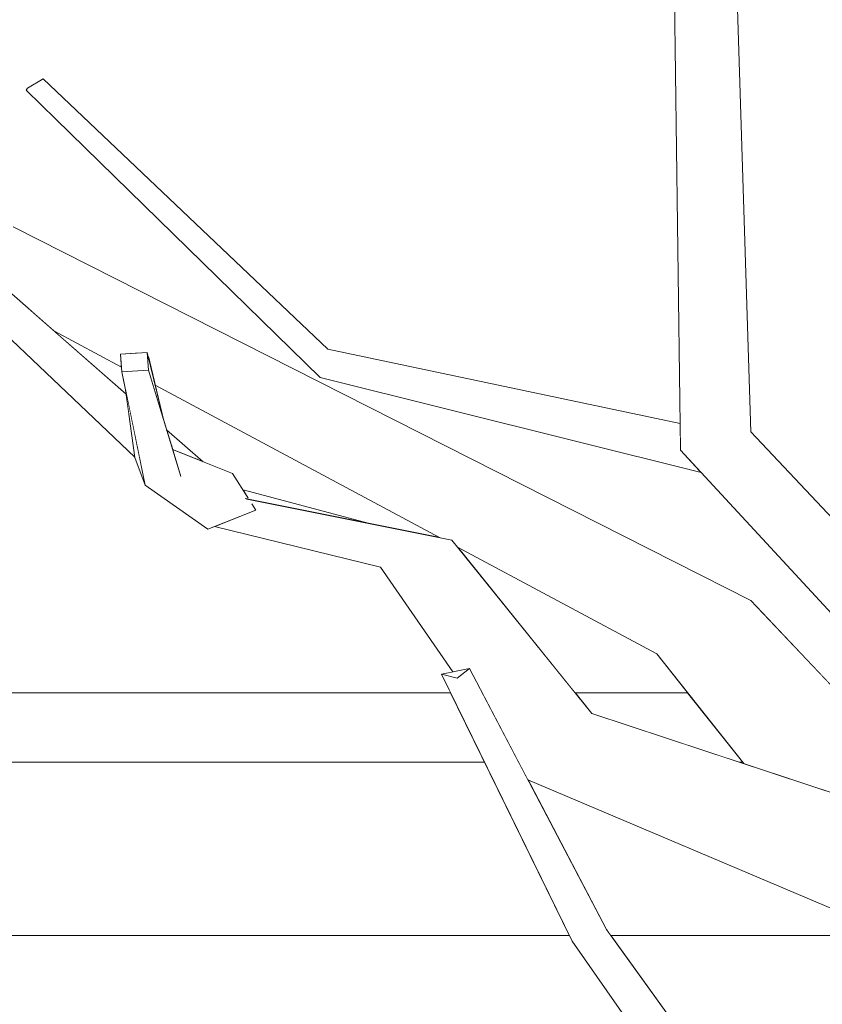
# Model space of a CAD drawing. Extents: x -289599 to -184549, y 66678 to 295474.
# Tile 108 of 256: x -267345 to -267230, y 71574 to 71715. Entities that reach past the tile are written whole.
import ezdxf

# ---------------------------------------------------------------- set-up
doc = ezdxf.new("R2010")
doc.units = 0
doc.header["$MEASUREMENT"] = 0
doc.linetypes.add('Wipeout_Contour', pattern=[1000, 0, -1000])
doc.layers.add('arch drzewa', color=8, linetype='Continuous')
doc.layers.add('Model Ściany', color=8, linetype='Continuous')
doc.layers.add('arch drzewa_Nr_Pióra__4', color=8, linetype='Continuous', lineweight=9)
doc.layers.add('Model Ściany_Nr_Pióra__7', color=8, linetype='Continuous', lineweight=13)

msp = doc.modelspace()

# ---------------------------------------------------------------- wipeouts: each hides what was drawn before it
at = {"color": 254, "linetype": 'Wipeout_Contour', "lineweight": 0, "ltscale": 155815580.5429485}
msp.add_wipeout([(-266554.89, 73918.5), (-267404.89, 73918.5), (-267404.89, 71750.74), (-267394.05, 71748.38), (-267372.77, 71719.53), (-267373.64, 71718.42), (-267361.77, 71703.3), (-267362.86, 71707.49), (-267359.04, 71708.25), (-267358.29, 71705.38), (-267355.17, 71695.54), (-267346.43, 71685.62), (-267240.2, 71631.77), (-267227.65, 71618.5), (-267218.17, 71618.5), (-267220.21, 71620.82), (-267247.35, 71650.22), (-267302.21, 71663.9), (-267344.56, 71705.32), (-267344.38, 71705.62), (-267342.13, 71706.97), (-267301.15, 71667.98), (-267250.39, 71657.3), (-267251.23, 71718.8), (-267273.59, 71740.57), (-267303.22, 71763.94), (-267315.77, 71793.44), (-267312.12, 71795.22), (-267299.06, 71767.03), (-267278.28, 71751.59), (-267300.51, 71793.47), (-267299.07, 71794.08), (-267295.74, 71795.05), (-267269.02, 71744.71), (-267267.61, 71743.65), (-267242.21, 71719.01), (-267240.22, 71656.11), (-267209.85, 71623.74), (-267192.15, 71653.85), (-267191.46, 71694.71), (-267193.92, 71714.07), (-267240.91, 71785.35), (-267259.73, 71812.62), (-267259.88, 71812.93), (-267260.8, 71812.82), (-267270.86, 71824.37), (-267270.54, 71828.28), (-267284.76, 71838.86), (-267339.96, 71858.73), (-267360.22, 71897.52), (-267358.39, 71899.45), (-267355.97, 71898.67), (-267336.95, 71862.09), (-267284.5, 71844.32), (-267289.83, 71884.07), (-267289.74, 71884.6), (-267318.21, 71914.64), (-267315.25, 71916.35), (-267314.75, 71916.33), (-267285.4, 71886.11), (-267266.24, 71880.37), (-267263.37, 71892.41), (-267272.23, 71900.47), (-267271.16, 71917.53), (-267290.97, 71936.41), (-267293.6, 71962.94), (-267291, 71964.16), (-267288.75, 71963.13), (-267285.82, 71939.03), (-267270.75, 71924.2), (-267270.15, 71933.8), (-267268.22, 71934.27), (-267266.08, 71933.72), (-267266.79, 71920.31), (-267258.08, 71911.73), (-267250.14, 71948.8), (-267246.25, 71948.52), (-267246.21, 71946.67), (-267254.45, 71908.17), (-267252.47, 71906.21), (-267255.44, 71892.9), (-267227.55, 71869.33), (-267227.88, 71868.89), (-267227.73, 71868.84), (-267199.86, 71820.83), (-267198.77, 71802.23), (-267191.78, 71821.78), (-267221.92, 71864.2), (-267221.25, 71864.62), (-267218.99, 71865.53), (-267189.25, 71824.28), (-267188.66, 71858.3), (-267186.39, 71900.82), (-267222.82, 71986.56), (-267226.45, 71988.74), (-267224.64, 71990.83), (-267225.42, 71992.67), (-267229.06, 71999.34), (-267272.8, 72049.63), (-267294.95, 72051.63), (-267299.19, 72053.27), (-267330.73, 72076.07), (-267343.97, 72085.11), (-267390.39, 72099.59), (-267391.71, 72101.29), (-267389.57, 72103.42), (-267341.07, 72088.55), (-267328.2, 72079.46), (-267355.07, 72117.93), (-267355.02, 72119.18), (-267352.4, 72119.92), (-267325.31, 72083.33), (-267285.03, 72065.32), (-267313.51, 72104.32), (-267306.83, 72136.48), (-267310, 72141.1), (-267327.38, 72176.11), (-267325.58, 72177.05), (-267323.15, 72177.38), (-267308.13, 72149.23), (-267310.21, 72162.07), (-267306.83, 72162.95), (-267306.13, 72162.19), (-267303.17, 72145.56), (-267301.81, 72139.09), (-267289.28, 72122.03), (-267288.79, 72176.46), (-267286.85, 72176.89), (-267283.45, 72176.62), (-267284, 72114.84), (-267282.59, 72112.92), (-267248.87, 72053.1), (-267227.3, 72017.9), (-267229.32, 72048.9), (-267234.21, 72057.74), (-267236.98, 72061.01), (-267236.23, 72061.39), (-267250.28, 72086.77), (-267235.32, 72122.05), (-267228.73, 72157.87), (-267226.96, 72157.71), (-267226.37, 72157.6), (-267231.84, 72121.2), (-267245.33, 72088.35), (-267221.6, 72049.35), (-267221.55, 72048.99), (-267211.02, 72036.52), (-267224.99, 72066.7), (-267224.1, 72068.76), (-267220.34, 72068.94), (-267201.46, 72030.94), (-267205.13, 72046.01), (-267195.1, 72076.44), (-267196.57, 72076.37), (-267206.31, 72140.08), (-267220.79, 72182.17), (-267261.46, 72212.28), (-267294.12, 72221.23), (-267319.97, 72232.76), (-267344.72, 72248.99), (-267344.79, 72250.7), (-267342.36, 72251.89), (-267333.53, 72246.52), (-267331.86, 72248.22), (-267298.25, 72228.87), (-267290.01, 72225.52), (-267254.88, 72216.58), (-267222.76, 72193.85), (-267222.2, 72195.52), (-267234.49, 72228.61), (-267245.6, 72271.62), (-267248.78, 72301.27), (-267253.4, 72320.74), (-267256.92, 72334.03), (-267253.03, 72334.74), (-267252.42, 72333.68), (-267249.6, 72323.21), (-267243.96, 72304.25), (-267241.52, 72291.07), (-267237.66, 72316.17), (-267238.19, 72317.91), (-267243.11, 72323.08), (-267243.33, 72324.09), (-267240.09, 72325.73), (-267238.94, 72324.52), (-267238.64, 72324.84), (-267235.21, 72324.9), (-267233.47, 72318.76), (-267214.98, 72299.28), (-267212.2, 72333.19), (-267228.57, 72363.86), (-267226.03, 72365.13), (-267223.67, 72365.28), (-267206.11, 72332.9), (-267209.66, 72295.36), (-267181.01, 72258.39), (-267178.26, 72278.79), (-267178.28, 72280.56), (-267178.35, 72284.63), (-267179.79, 72286.84), (-267179.94, 72286.81), (-267180.16, 72287.39), (-267183.64, 72292.7), (-267184.72, 72299.54), (-267191.01, 72316.29), (-267194.12, 72352.21), (-267184.49, 72379.66), (-267181.78, 72379.12), (-267181.77, 72378.98), (-267190.2, 72352.49), (-267187.39, 72328.96), (-267186.13, 72329.22), (-267184.86, 72328.42), (-267179.85, 72303.15), (-267178.59, 72300.2), (-267179.23, 72341.99), (-267177.86, 72342.19), (-267175.84, 72342.16), (-267175.19, 72341.94), (-267175, 72335.45), (-267173.66, 72368.41), (-267171.45, 72368.51), (-267169.93, 72368.3), (-267170.4, 72322.65), (-267172.58, 72296.58), (-267157.45, 72312.87), (-267146.23, 72345.54), (-267142.87, 72345.09), (-267142.7, 72343.88), (-267152.89, 72309.78), (-267168.83, 72291.03), (-267169.46, 72282.3), (-267162.43, 72272.66), (-267162.33, 72257.61), (-267158.59, 72264.2), (-267152.34, 72309.05), (-267150.13, 72308.95), (-267148.64, 72308.74), (-267154.24, 72262.49), (-267162.27, 72247.35), (-267162.2, 72236.68), (-267135.6, 72265.25), (-267135.28, 72293), (-267131.42, 72293.3), (-267130.76, 72291.44), (-267131, 72270.18), (-267128.51, 72272.86), (-267122.12, 72299.75), (-267099.47, 72329.42), (-267097.98, 72329.77), (-267095.06, 72328.15), (-267116.44, 72300.44), (-267122.1, 72279.04), (-267096.71, 72303.64), (-267093.97, 72302.24), (-267092.55, 72300.96), (-267124.41, 72270.08), (-267124.47, 72270.11), (-267124.52, 72269.93), (-267131.09, 72262.5), (-267131.28, 72246.32), (-267091.76, 72275.06), (-267087.49, 72308.02), (-267082.99, 72307.8), (-267087.45, 72272.08), (-267129.48, 72240.53), (-267142.14, 72203.78), (-267139.97, 72201.92), (-267147.29, 72188.82), (-267148.25, 72186.05), (-267098.87, 72200.54), (-267078.78, 72244.31), (-267027.3, 72275.39), (-267024.95, 72273.24), (-267024.95, 72272.56), (-267073.28, 72242.57), (-267095.96, 72194.42), (-267152.29, 72175.83), (-267164.36, 72157.23), (-267164.31, 72155.32), (-267165.61, 72155.31), (-267166.47, 72153.98), (-267171.79, 72130.46), (-267171.79, 72129.72), (-267171.62, 72125.13), (-267168.64, 72128.16), (-267165.27, 72149.83), (-267163.68, 72151.86), (-267160.07, 72150.82), (-267162.38, 72127.73), (-267163.89, 72124.2), (-267171.23, 72114.39), (-267170.51, 72094.67), (-267170.45, 72094.54), (-267170.5, 72094.53), (-267169.08, 72055.64), (-267168.01, 72028.93), (-267166.71, 72022.75), (-267167.75, 72022.59), (-267166.11, 71981.58), (-267165.41, 71946.78), (-267160.96, 71940.17), (-267154.78, 71925.2), (-267157.32, 71971.72), (-267159.94, 72001.28), (-267163.82, 72055.82), (-267163.84, 72063.1), (-267164.32, 72077.48), (-267161.37, 72077.66), (-267160.94, 72076.85), (-267160.23, 72062.48), (-267159.66, 72054.84), (-267155.89, 72020.36), (-267152.04, 72041.87), (-267148.7, 72041.69), (-267146.72, 72041.2), (-267153.84, 72001.51), (-267153.6, 71999.34), (-267148.41, 71971.27), (-267141.73, 71910.81), (-267130.2, 71936.36), (-267124.65, 71946.44), (-267123.81, 71972.6), (-267099.22, 72018.98), (-267098.65, 72019.15), (-267098.69, 72019.63), (-267084.29, 72036.06), (-267073.32, 72053.32), (-267078.55, 72078.81), (-267075.93, 72079.42), (-267074.82, 72078.73), (-267070.47, 72057.8), (-267070.42, 72057.89), (-267056.61, 72091.8), (-267054.99, 72091.74), (-267051.8, 72090.79), (-267064.65, 72056.13), (-267068.73, 72049.4), (-267068.15, 72046.6), (-267077.33, 72035.21), (-267084.67, 72023.1), (-267062.19, 72029.47), (-267052.81, 72062.94), (-267048.42, 72062.22), (-267056.35, 72031.13), (-267054.58, 72031.63), (-267045.99, 72038.91), (-267032.16, 72051.01), (-267031.42, 72050.54), (-267020.35, 72062.61), (-267018.61, 72062.89), (-267015.99, 72061.06), (-267043.56, 72030.26), (-267052.71, 72027.73), (-267061.55, 72019.78), (-267080, 71992.99), (-267093.88, 71952.99), (-267084.28, 71961.07), (-267024.01, 71996.91), (-266998.65, 72044.15), (-266995.15, 72044.03), (-266993.91, 72042.09), (-267016.92, 71999.22), (-266957.08, 72017.32), (-266950.39, 72026.42), (-266930.3, 72054.71), (-266929.29, 72055.13), (-266926.46, 72053.39), (-266955.35, 72013.46), (-267019.39, 71992.96), (-267077.74, 71956.54), (-267099.7, 71936.7), (-267122.83, 71887.39), (-267126.74, 71865.63), (-267122.46, 71858.86), (-267124.14, 71868.46), (-267123.09, 71869.81), (-267120.43, 71869.49), (-267116.24, 71849), (-267114.26, 71845.88), (-267113.12, 71833.76), (-267112.64, 71831.42), (-267110.74, 71828.86), (-267105.17, 71849.14), (-267096.58, 71873.38), (-267095.7, 71875.13), (-267103.9, 71925.7), (-267100.53, 71926.23), (-267098.59, 71926.05), (-267091.65, 71883.21), (-267088.61, 71889.26), (-267081.24, 71913.31), (-267079.73, 71914.34), (-267076.87, 71912.94), (-267083.05, 71888.5), (-267089.79, 71871.89), (-267096.95, 71847.35), (-267104.1, 71819.91), (-267089.95, 71800.84), (-267077.85, 71836.95), (-267075.72, 71865.5), (-267049.63, 71904.05), (-267046.66, 71904.73), (-267045.7, 71902.48), (-267069.99, 71865.23), (-267070.6, 71836.16), (-267084.05, 71795.41), (-267080.14, 71787.89), (-267071.36, 71794.68), (-267054.59, 71808.43), (-267020.67, 71856.61), (-266986.06, 71878.82), (-266961.97, 71898.35), (-266959.13, 71896.29), (-266959.16, 71896.03), (-266960.68, 71894.8), (-266957.88, 71893.41), (-266958.11, 71891.29), (-267015.33, 71854.49), (-267048.81, 71806.87), (-267049.88, 71805.29), (-267051.19, 71803.49), (-267065.12, 71792.28), (-267077.11, 71782.06), (-267065.43, 71759.6), (-267041.15, 71802.36), (-267006.62, 71809.79), (-266983.4, 71843.27), (-266981.1, 71846.61), (-266980.61, 71847.28), (-266977.96, 71846.19), (-266980.37, 71842.76), (-267005.92, 71805.89), (-267036.06, 71799.94), (-267061.32, 71751.7), (-267059.69, 71748.58), (-267084.57, 71725.32), (-267053.86, 71730.73), (-267053.04, 71734.58), (-267021.97, 71756.89), (-267022.42, 71761.76), (-267023.39, 71770.12), (-267018.27, 71780.21), (-267014.6, 71780.62), (-267013.67, 71778.06), (-267017.46, 71767.62), (-267017.43, 71767.43), (-267016.39, 71760.9), (-267013.83, 71762.74), (-267011.35, 71761.13), (-267003.93, 71766.63), (-266968.16, 71773.45), (-266967.24, 71771.32), (-266967.8, 71770.63), (-267001.07, 71763.75), (-267015.13, 71753.08), (-267010.16, 71722.03), (-266957.77, 71737.3), (-266948.96, 71765.07), (-266943.45, 71764.4), (-266953.72, 71733.42), (-266957.11, 71732.26), (-266960.48, 71731.26), (-267010.07, 71715.44), (-267010.24, 71715.32), (-267010.34, 71714.69), (-267011.17, 71714.7), (-267050.84, 71688.31), (-267064.82, 71648.11), (-267103.31, 71618.5), (-266554.89, 71618.5), (-266554.89, 71746.14), (-266591.22, 71757.06), (-266615, 71786), (-266612.08, 71787.59), (-266610.19, 71788.38), (-266589.22, 71762.37), (-266564.6, 71755.4), (-266564.32, 71757.04), (-266563.13, 71758.14), (-266554.89, 71756.58)], dxfattribs=at).dxf.layer = 'Model Ściany'
at = {"color": 254, "linetype": 'Wipeout_Contour', "lineweight": 0, "ltscale": 4211957.383800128}
msp.add_wipeout([(-267479.89, 71583.5), (-267479.89, 71533.5), (-267231.7, 71533.5), (-267250.61, 71560.69), (-267290.34, 71561.27), (-267325.82, 71570.53), (-267326.81, 71571.42), (-267325.54, 71573.07), (-267292.2, 71564.88), (-267253.81, 71565.27), (-267265.94, 71582.72), (-267266.33, 71583.5), (-267429.89, 71583.5)], dxfattribs=at).dxf.layer = 'Model Ściany'

# ---------------------------------------------------------------- next in the draw order: wipeouts: each hides what was drawn before it
at = {"color": 254, "linetype": 'Wipeout_Contour', "lineweight": 0, "ltscale": 4536372.0798842}
msp.add_wipeout([(-267383.19, 71715), (-267404.89, 71725.43), (-267404.89, 71618.5), (-267283.45, 71618.5), (-267284.76, 71621.19), (-267283.12, 71621.51), (-267293.55, 71636.6), (-267317.44, 71642.43), (-267318.39, 71642.04), (-267327.45, 71648.4), (-267328.9, 71652.37), (-267328.91, 71652.46), (-267354.94, 71677.15), (-267355.68, 71679.99)], dxfattribs=at).dxf.layer = 'Model Ściany'
at = {"color": 254, "linetype": 'Wipeout_Contour', "lineweight": 0, "ltscale": 2267360.694487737}
msp.add_wipeout([(-267223.28, 71583.5), (-267260.38, 71583.5), (-267246.77, 71564.64), (-267246.44, 71564.58), (-267246.48, 71564.24), (-267224.29, 71533.5), (-267200.06, 71533.5)], dxfattribs=at).dxf.layer = 'Model Ściany'

# ---------------------------------------------------------------- next in the draw order: wipeouts: each hides what was drawn before it
at = {"color": 254, "linetype": 'Wipeout_Contour', "lineweight": 0, "ltscale": 1620142.499669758}
msp.add_wipeout([(-267340.49, 71670.58), (-267330.17, 71661.51), (-267330.25, 71662.11), (-267330.79, 71664.74), (-267330.84, 71665.4)], dxfattribs=at).dxf.layer = 'Model Ściany'
at = {"color": 254, "linetype": 'Wipeout_Contour', "lineweight": 0, "ltscale": 2592045.328916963}
msp.add_wipeout([(-267325.99, 71662.81), (-267324.74, 71657.66), (-267324.35, 71656.4), (-267319.08, 71651.78), (-267314.83, 71650.08), (-267313.34, 71647.73), (-267295.12, 71642.87), (-267285.03, 71640.85)], dxfattribs=at).dxf.layer = 'Model Ściany'
at = {"color": 254, "linetype": 'Wipeout_Contour', "lineweight": 0, "ltscale": 1295803.934178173}
msp.add_wipeout([(-267282.44, 71639.46), (-267265.53, 71618.5), (-267249.34, 71618.5), (-267253.77, 71624.1)], dxfattribs=at).dxf.layer = 'Model Ściany'

# ---------------------------------------------------------------- next in the draw order: wipeouts: each hides what was drawn before it
at = {"color": 254, "linetype": 'Wipeout_Contour', "lineweight": 0, "ltscale": 1295681.758940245}
msp.add_wipeout([(-267250.34, 71653.46), (-267210.85, 71622.04), (-267209.85, 71623.74), (-267240.22, 71656.11)], dxfattribs=at).dxf.layer = 'arch drzewa'
at = {"color": 254, "linetype": 'Wipeout_Contour', "lineweight": 0, "ltscale": 1296079.190993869}
msp.add_wipeout([(-267404.89, 71583.5), (-267266.33, 71583.5), (-267283.45, 71618.5), (-267404.89, 71618.5)], dxfattribs=at).dxf.layer = 'Model Ściany'
at = {"color": 254, "linetype": 'Wipeout_Contour', "lineweight": 0, "ltscale": 1295763.086608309}
msp.add_wipeout([(-267265.53, 71618.5), (-267263.11, 71615.51), (-267241.24, 71608.28), (-267249.34, 71618.5)], dxfattribs=at).dxf.layer = 'Model Ściany'

# ---------------------------------------------------------------- next in the draw order: wipeouts: each hides what was drawn before it
at = {"color": 254, "linetype": 'Wipeout_Contour', "lineweight": 0, "ltscale": 971853.636167}
msp.add_wipeout([(-267240.22, 71656.11), (-267242.21, 71719.01), (-267251.23, 71718.8)], dxfattribs=at).dxf.layer = 'arch drzewa'
at = {"color": 254, "linetype": 'Wipeout_Contour', "lineweight": 0, "ltscale": 1943443.405761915}
msp.add_wipeout([(-267210.85, 71622.04), (-267250.34, 71653.46), (-267214.06, 71614.16), (-267206.62, 71614.01), (-267213.32, 71615.82), (-267213.5, 71617.54)], dxfattribs=at).dxf.layer = 'arch drzewa'
at = {"color": 254, "linetype": 'Wipeout_Contour', "lineweight": 0, "ltscale": 1619639.260429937}
msp.add_wipeout([(-267224.22, 71585.53), (-267272.33, 71605.96), (-267261.02, 71584.39), (-267260.38, 71583.5), (-267223.28, 71583.5)], dxfattribs=at).dxf.layer = 'Model Ściany'

# ---------------------------------------------------------------- next in the draw order: wipeouts: each hides what was drawn before it
at = {"color": 254, "linetype": 'Wipeout_Contour', "lineweight": 0, "ltscale": 971844.549131}
msp.add_wipeout([(-267251.23, 71718.8), (-267250.34, 71653.46), (-267240.22, 71656.11)], dxfattribs=at).dxf.layer = 'arch drzewa'
at = {"color": 254, "linetype": 'Wipeout_Contour', "lineweight": 0, "ltscale": 1295656.541801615}
msp.add_wipeout([(-267240.2, 71631.77), (-267253.77, 71624.1), (-267210.19, 71598.01), (-267207.42, 71597.09)], dxfattribs=at).dxf.layer = 'arch drzewa'
at = {"color": 254, "linetype": 'Wipeout_Contour', "lineweight": 0, "ltscale": 1619643.778081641}
msp.add_wipeout([(-267261.02, 71584.39), (-267261.83, 71581.54), (-267248.82, 71564.59), (-267247.74, 71564.82), (-267246.77, 71564.64)], dxfattribs=at).dxf.layer = 'arch drzewa'

# ---------------------------------------------------------------- next in the draw order: wipeouts: each hides what was drawn before it
at = {"color": 254, "linetype": 'Wipeout_Contour', "lineweight": 0, "ltscale": 2591814.32345028}
msp.add_wipeout([(-267257.61, 71814.04), (-267259.73, 71812.62), (-267177.6, 71714.54), (-267250.6, 71818.72), (-267253.89, 71816.52), (-267253.31, 71814.75), (-267253.16, 71813.76), (-267254.03, 71813.66)], dxfattribs=at).dxf.layer = 'arch drzewa'
at = {"color": 254, "linetype": 'Wipeout_Contour', "lineweight": 0, "ltscale": 1295891.434514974}
msp.add_wipeout([(-267301.15, 71667.98), (-267302.58, 71665.27), (-267250.39, 71656.99), (-267250.39, 71657.3)], dxfattribs=at).dxf.layer = 'arch drzewa'
at = {"color": 254, "linetype": 'Wipeout_Contour', "lineweight": 0, "ltscale": 971760.989533}
msp.add_wipeout([(-267253.77, 71624.1), (-267241.24, 71608.28), (-267210.19, 71598.01)], dxfattribs=at).dxf.layer = 'arch drzewa'
at = {"color": 254, "linetype": 'Wipeout_Contour', "lineweight": 0, "ltscale": 971875.554907}
msp.add_wipeout([(-267261.02, 71584.39), (-267280.73, 71621.98), (-267282.5, 71620.61)], dxfattribs=at).dxf.layer = 'arch drzewa'
at = {"color": 254, "linetype": 'Wipeout_Contour', "lineweight": 0, "ltscale": 2267474.288891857}
msp.add_wipeout([(-267248.82, 71564.59), (-267261.83, 71581.54), (-267246.99, 71561.16), (-267248.84, 71564.4), (-267248.96, 71564.39), (-267249.05, 71564.54), (-267248.94, 71564.54)], dxfattribs=at).dxf.layer = 'arch drzewa'

# ---------------------------------------------------------------- next in the draw order: wipeouts: each hides what was drawn before it
at = {"color": 254, "linetype": 'Wipeout_Contour', "lineweight": 0, "ltscale": 1943481.455072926}
msp.add_wipeout([(-267177.6, 71714.54), (-267259.73, 71812.62), (-267190.33, 71712.11), (-267187.32, 71713.08), (-267186.3, 71712.34), (-267185.57, 71711.27)], dxfattribs=at).dxf.layer = 'arch drzewa'
at = {"color": 254, "linetype": 'Wipeout_Contour', "lineweight": 0, "ltscale": 972095.921079}
msp.add_wipeout([(-267301.15, 71667.98), (-267342.13, 71706.97), (-267344.38, 71705.62)], dxfattribs=at).dxf.layer = 'arch drzewa'
at = {"color": 254, "linetype": 'Wipeout_Contour', "lineweight": 0, "ltscale": 1295838.425538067}
msp.add_wipeout([(-267250.39, 71656.99), (-267302.58, 71665.27), (-267250.32, 71653.44), (-267250.34, 71653.46)], dxfattribs=at).dxf.layer = 'arch drzewa'
at = {"color": 254, "linetype": 'Wipeout_Contour', "lineweight": 0, "ltscale": 1943576.94792758}
msp.add_wipeout([(-267261.83, 71581.54), (-267265.94, 71582.72), (-267252.12, 71564.9), (-267250.11, 71564.52), (-267249.95, 71564.32), (-267246.99, 71561.16)], dxfattribs=at).dxf.layer = 'arch drzewa'

# ---------------------------------------------------------------- next in the draw order: wipeouts: each hides what was drawn before it
at = {"color": 254, "linetype": 'Wipeout_Contour', "lineweight": 0, "ltscale": 2591294.469599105}
msp.add_wipeout([(-267190.33, 71712.11), (-267240.91, 71785.35), (-267193.92, 71714.07), (-267192.56, 71712.97), (-267192.82, 71713.71), (-267191.45, 71712.07), (-267190.03, 71710.91), (-267190.7, 71711.99)], dxfattribs=at).dxf.layer = 'arch drzewa'
at = {"color": 254, "linetype": 'Wipeout_Contour', "lineweight": 0, "ltscale": 1295889.401033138}
msp.add_wipeout([(-267302.58, 71665.27), (-267302.21, 71663.9), (-267250.22, 71653.33), (-267250.32, 71653.44)], dxfattribs=at).dxf.layer = 'arch drzewa'
at = {"color": 254, "linetype": 'Wipeout_Contour', "lineweight": 0, "ltscale": 971797.314456}
msp.add_wipeout([(-267265.94, 71582.72), (-267253.7, 71565.13), (-267252.12, 71564.9)], dxfattribs=at).dxf.layer = 'arch drzewa'

# ---------------------------------------------------------------- next in the draw order: wipeouts: each hides what was drawn before it
at = {"color": 254, "linetype": 'Wipeout_Contour', "lineweight": 0, "ltscale": 972048.045135}
msp.add_wipeout([(-267344.38, 71705.62), (-267302.58, 71665.27), (-267301.15, 71667.98)], dxfattribs=at).dxf.layer = 'arch drzewa'
at = {"color": 254, "linetype": 'Wipeout_Contour', "lineweight": 0, "ltscale": 971886.784312}
msp.add_wipeout([(-267302.21, 71663.9), (-267247.35, 71650.22), (-267250.22, 71653.33)], dxfattribs=at).dxf.layer = 'arch drzewa'
at = {"color": 254, "linetype": 'Wipeout_Contour', "lineweight": 0, "ltscale": 971847.982151}
msp.add_wipeout([(-267282.5, 71620.61), (-267261.83, 71581.54), (-267261.02, 71584.39)], dxfattribs=at).dxf.layer = 'arch drzewa'

# ---------------------------------------------------------------- next in the draw order: wipeouts: each hides what was drawn before it
at = {"color": 254, "linetype": 'Wipeout_Contour', "lineweight": 0, "ltscale": 972098.560732}
msp.add_wipeout([(-267302.58, 71665.27), (-267344.38, 71705.62), (-267344.56, 71705.32)], dxfattribs=at).dxf.layer = 'arch drzewa'
at = {"color": 254, "linetype": 'Wipeout_Contour', "lineweight": 0, "ltscale": 971879.368869}
msp.add_wipeout([(-267261.83, 71581.54), (-267282.5, 71620.61), (-267284.76, 71621.19)], dxfattribs=at).dxf.layer = 'arch drzewa'

# ---------------------------------------------------------------- next in the draw order: wipeouts: each hides what was drawn before it
at = {"color": 254, "linetype": 'Wipeout_Contour', "lineweight": 0, "ltscale": 972048.201022}
msp.add_wipeout([(-267344.56, 71705.32), (-267302.21, 71663.9), (-267302.58, 71665.27)], dxfattribs=at).dxf.layer = 'arch drzewa'
at = {"color": 254, "linetype": 'Wipeout_Contour', "lineweight": 0, "ltscale": 971854.526804}
msp.add_wipeout([(-267284.76, 71621.19), (-267265.94, 71582.72), (-267261.83, 71581.54)], dxfattribs=at).dxf.layer = 'arch drzewa'

# ---------------------------------------------------------------- next in the draw order: linework, layer by layer
at = {"layer": 'arch drzewa_Nr_Pióra__4', "linetype": 'Continuous'}
for p, q in [((-267342.13, 71706.97), (-267344.38, 71705.62)), ((-267344.38, 71705.62), (-267344.56, 71705.32)), ((-267253.69, 71565.11), (-267265.94, 71582.72))]:
    msp.add_line(p, q, dxfattribs=at)

# ---------------------------------------------------------------- next in the draw order: wipeouts: each hides what was drawn before it
at = {"color": 254, "linetype": 'Wipeout_Contour', "lineweight": 0, "ltscale": 2916235.490121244}
msp.add_wipeout([(-267350.65, 71681.25), (-267349.89, 71678.86), (-267349.35, 71678.36), (-267344.23, 71673.86), (-267328.42, 71667.46), (-267327.15, 71667.54), (-267326.99, 71666.89), (-267240.2, 71631.77), (-267346.43, 71685.62)], dxfattribs=at).dxf.layer = 'arch drzewa'
at = {"color": 254, "linetype": 'Wipeout_Contour', "lineweight": 0, "ltscale": 971907.888189}
msp.add_wipeout([(-267280.73, 71621.98), (-267284.76, 71621.19), (-267282.5, 71620.61)], dxfattribs=at).dxf.layer = 'arch drzewa'
at = {"color": 254, "linetype": 'Wipeout_Contour', "lineweight": 0, "ltscale": 2267418.736559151}
msp.add_wipeout([(-267272.36, 71606.01), (-267272.34, 71605.97), (-267207.61, 71596.68), (-267207.33, 71597), (-267206.93, 71596.58), (-267205.05, 71596.31), (-267263.11, 71615.51)], dxfattribs=at).dxf.layer = 'arch drzewa'

# ---------------------------------------------------------------- next in the draw order: linework, layer by layer
at = {"layer": 'Model Ściany_Nr_Pióra__7', "linetype": 'Continuous'}
msp.add_line((-267241.92, 71608.5), (-267241.42, 71608.5), dxfattribs=at)

# ---------------------------------------------------------------- next in the draw order: wipeouts: each hides what was drawn before it
at = {"color": 254, "linetype": 'Wipeout_Contour', "lineweight": 0, "ltscale": 1620158.627719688}
msp.add_wipeout([(-267328.42, 71667.46), (-267344.23, 71673.86), (-267340.49, 71670.58), (-267330.84, 71665.4), (-267330.97, 71667.3)], dxfattribs=at).dxf.layer = 'arch drzewa'
at = {"color": 254, "linetype": 'Wipeout_Contour', "lineweight": 0, "ltscale": 2267841.707883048}
msp.add_wipeout([(-267240.2, 71631.77), (-267326.99, 71666.89), (-267325.99, 71662.81), (-267285.03, 71640.85), (-267283.27, 71640.5), (-267282.44, 71639.46), (-267253.77, 71624.1)], dxfattribs=at).dxf.layer = 'arch drzewa'
at = {"color": 254, "linetype": 'Wipeout_Contour', "lineweight": 0, "ltscale": 2267374.629885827}
msp.add_wipeout([(-267207.61, 71596.68), (-267272.34, 71605.97), (-267272.33, 71605.96), (-267219.32, 71583.45), (-267209.71, 71594.05), (-267207.7, 71596.52), (-267207.73, 71596.54)], dxfattribs=at).dxf.layer = 'arch drzewa'

# ---------------------------------------------------------------- next in the draw order: linework, layer by layer
at = {"layer": 'arch drzewa_Nr_Pióra__4', "linetype": 'Continuous'}
for p, q in [((-267250.34, 71653.46), (-267251.23, 71718.8)), ((-267240.22, 71656.11), (-267242.21, 71719.01)), ((-267250.39, 71657.3), (-267301.15, 71667.98)), ((-267247.35, 71650.22), (-267302.21, 71663.9)), ((-267209.85, 71623.74), (-267240.22, 71656.11)), ((-267214.06, 71614.16), (-267250.34, 71653.46)), ((-267205.8, 71595.38), (-267240.2, 71631.77)), ((-267241.24, 71608.28), (-267253.77, 71624.1)), ((-267246.77, 71564.64), (-267261.02, 71584.39))]:
    msp.add_line(p, q, dxfattribs=at)
at = {"layer": 'Model Ściany_Nr_Pióra__7', "linetype": 'Continuous'}
for p, q in [((-267266.33, 71583.5), (-267429.89, 71583.5)), ((-267223.28, 71583.5), (-267260.38, 71583.5))]:
    msp.add_line(p, q, dxfattribs=at)

# ---------------------------------------------------------------- next in the draw order: wipeouts: each hides what was drawn before it
at = {"color": 254, "linetype": 'Wipeout_Contour', "lineweight": 0, "ltscale": 1296151.036022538}
msp.add_wipeout([(-267349.88, 71678.82), (-267354.94, 71677.15), (-267329.78, 71658.73), (-267330.17, 71661.51)], dxfattribs=at).dxf.layer = 'arch drzewa'
at = {"color": 254, "linetype": 'Wipeout_Contour', "lineweight": 0, "ltscale": 1296061.930904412}
msp.add_wipeout([(-267324.35, 71656.4), (-267323.7, 71654.27), (-267321.74, 71652.84), (-267319.08, 71651.78)], dxfattribs=at).dxf.layer = 'arch drzewa'
at = {"color": 254, "linetype": 'Wipeout_Contour', "lineweight": 0, "ltscale": 1619990.915772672}
msp.add_wipeout([(-267295.13, 71642.87), (-267313.34, 71647.73), (-267312.59, 71646.54), (-267312.96, 71646.44), (-267298.48, 71643.54)], dxfattribs=at).dxf.layer = 'arch drzewa'
at = {"color": 254, "linetype": 'Wipeout_Contour', "lineweight": 0, "ltscale": 971906.996407}
msp.add_wipeout([(-267263.11, 71615.51), (-267283.27, 71640.5), (-267293.55, 71636.6)], dxfattribs=at).dxf.layer = 'arch drzewa'

# ---------------------------------------------------------------- next in the draw order: wipeouts: each hides what was drawn before it
at = {"color": 254, "linetype": 'Wipeout_Contour', "lineweight": 0, "ltscale": 972099.289678}
msp.add_wipeout([(-267354.94, 71677.15), (-267328.91, 71652.46), (-267329.78, 71658.73)], dxfattribs=at).dxf.layer = 'arch drzewa'
at = {"color": 254, "linetype": 'Wipeout_Contour', "lineweight": 0, "ltscale": 972048.376567}
msp.add_wipeout([(-267321.74, 71652.84), (-267323.7, 71654.27), (-267323.47, 71653.53)], dxfattribs=at).dxf.layer = 'arch drzewa'
at = {"color": 254, "linetype": 'Wipeout_Contour', "lineweight": 0, "ltscale": 1619992.958412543}
msp.add_wipeout([(-267316.97, 71642.62), (-267283.27, 71640.5), (-267312.97, 71646.45), (-267312.04, 71645.67), (-267311.51, 71644.82)], dxfattribs=at).dxf.layer = 'arch drzewa'
at = {"color": 254, "linetype": 'Wipeout_Contour', "lineweight": 0, "ltscale": 1619825.35342598}
msp.add_wipeout([(-267263.11, 71615.51), (-267293.55, 71636.6), (-267283.12, 71621.51), (-267280.73, 71621.98), (-267272.36, 71606.01)], dxfattribs=at).dxf.layer = 'arch drzewa'

# ---------------------------------------------------------------- next in the draw order: linework, layer by layer
at = {"layer": 'arch drzewa_Nr_Pióra__4', "linetype": 'Continuous'}
for p, q in [((-267253.77, 71624.1), (-267282.44, 71639.46)), ((-267284.76, 71621.19), (-267280.73, 71621.98)), ((-267280.73, 71621.98), (-267282.5, 71620.61)), ((-267261.02, 71584.39), (-267280.73, 71621.98)), ((-267282.5, 71620.61), (-267284.76, 71621.19)), ((-267265.94, 71582.72), (-267284.76, 71621.19)), ((-267205.05, 71596.31), (-267263.11, 71615.51)), ((-267219.22, 71583.41), (-267272.33, 71605.96))]:
    msp.add_line(p, q, dxfattribs=at)
at = {"layer": 'Model Ściany_Nr_Pióra__7', "linetype": 'Continuous'}
for p, q in [((-267404.89, 71618.5), (-267283.45, 71618.5)), ((-267265.53, 71618.5), (-267249.34, 71618.5)), ((-267404.89, 71608.5), (-267278.56, 71608.5))]:
    msp.add_line(p, q, dxfattribs=at)

# ---------------------------------------------------------------- next in the draw order: wipeouts: each hides what was drawn before it
at = {"color": 254, "linetype": 'Wipeout_Contour', "lineweight": 0, "ltscale": 972038.450919}
msp.add_wipeout([(-267323.47, 71653.53), (-267322.29, 71649.67), (-267314.83, 71650.08)], dxfattribs=at).dxf.layer = 'arch drzewa'
at = {"color": 254, "linetype": 'Wipeout_Contour', "lineweight": 0, "ltscale": 1295973.95837251}
msp.add_wipeout([(-267316.97, 71642.62), (-267317.44, 71642.43), (-267293.55, 71636.6), (-267283.27, 71640.5)], dxfattribs=at).dxf.layer = 'arch drzewa'

# ---------------------------------------------------------------- next in the draw order: linework, layer by layer
at = {"layer": 'arch drzewa_Nr_Pióra__4', "linetype": 'Continuous'}
for p, q in [((-267263.11, 71615.51), (-267283.27, 71640.5)), ((-267283.12, 71621.51), (-267293.55, 71636.6))]:
    msp.add_line(p, q, dxfattribs=at)

# ---------------------------------------------------------------- next in the draw order: wipeouts: each hides what was drawn before it
at = {"color": 254, "linetype": 'Wipeout_Contour', "lineweight": 0, "ltscale": 2268044.608197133}
msp.add_wipeout([(-267322.29, 71649.67), (-267311.51, 71644.82), (-267312.04, 71645.67), (-267312.97, 71646.45), (-267312.96, 71646.44), (-267312.59, 71646.54), (-267314.83, 71650.08)], dxfattribs=at).dxf.layer = 'arch drzewa'

# ---------------------------------------------------------------- next in the draw order: wipeouts: each hides what was drawn before it
at = {"color": 254, "linetype": 'Wipeout_Contour', "lineweight": 0, "ltscale": 972036.876164}
msp.add_wipeout([(-267311.51, 71644.82), (-267322.29, 71649.67), (-267327.45, 71648.4)], dxfattribs=at).dxf.layer = 'arch drzewa'

# ---------------------------------------------------------------- next in the draw order: wipeouts: each hides what was drawn before it
at = {"color": 254, "linetype": 'Wipeout_Contour', "lineweight": 0, "ltscale": 972031.391283}
msp.add_wipeout([(-267327.45, 71648.4), (-267318.39, 71642.04), (-267311.51, 71644.82)], dxfattribs=at).dxf.layer = 'arch drzewa'

# ---------------------------------------------------------------- next in the draw order: linework, layer by layer
at = {"layer": 'arch drzewa_Nr_Pióra__4', "linetype": 'Continuous'}
for p, q in [((-267314.83, 71650.08), (-267312.58, 71646.52)), ((-267295.13, 71642.87), (-267313.34, 71647.73)), ((-267283.27, 71640.5), (-267313.02, 71646.46)), ((-267312.08, 71645.72), (-267311.51, 71644.82)), ((-267311.51, 71644.82), (-267318.39, 71642.04)), ((-267293.55, 71636.6), (-267317.44, 71642.43))]:
    msp.add_line(p, q, dxfattribs=at)

# ---------------------------------------------------------------- next in the draw order: wipeouts: each hides what was drawn before it
at = {"color": 254, "linetype": 'Wipeout_Contour', "lineweight": 0, "ltscale": 972066.387322}
msp.add_wipeout([(-267330.25, 71662.11), (-267328.9, 71652.37), (-267327.45, 71648.4)], dxfattribs=at).dxf.layer = 'arch drzewa'

# ---------------------------------------------------------------- next in the draw order: wipeouts: each hides what was drawn before it
at = {"color": 254, "linetype": 'Wipeout_Contour', "lineweight": 0, "ltscale": 972065.264496}
msp.add_wipeout([(-267327.15, 71667.54), (-267326.97, 71664.98), (-267324.74, 71657.66)], dxfattribs=at).dxf.layer = 'arch drzewa'

# ---------------------------------------------------------------- next in the draw order: wipeouts: each hides what was drawn before it
at = {"color": 254, "linetype": 'Wipeout_Contour', "lineweight": 0, "ltscale": 972064.212847}
msp.add_wipeout([(-267322.29, 71649.67), (-267326.97, 71664.98), (-267330.79, 71664.74)], dxfattribs=at).dxf.layer = 'arch drzewa'

# ---------------------------------------------------------------- next in the draw order: wipeouts: each hides what was drawn before it
at = {"color": 254, "linetype": 'Wipeout_Contour', "lineweight": 0, "ltscale": 972060.349616}
msp.add_wipeout([(-267330.79, 71664.74), (-267327.45, 71648.4), (-267322.29, 71649.67)], dxfattribs=at).dxf.layer = 'arch drzewa'

# ---------------------------------------------------------------- next in the draw order: linework, layer by layer
at = {"layer": 'arch drzewa_Nr_Pióra__4', "linetype": 'Continuous'}
for p, q in [((-267285.03, 71640.85), (-267325.99, 71662.81)), ((-267328.9, 71652.37), (-267330.25, 71662.11)), ((-267319.08, 71651.78), (-267324.35, 71656.4)), ((-267314.83, 71650.08), (-267323.47, 71653.53)), ((-267327.45, 71648.4), (-267328.9, 71652.37)), ((-267318.39, 71642.04), (-267327.45, 71648.4))]:
    msp.add_line(p, q, dxfattribs=at)

# ---------------------------------------------------------------- next in the draw order: wipeouts: each hides what was drawn before it
at = {"color": 254, "linetype": 'Wipeout_Contour', "lineweight": 0, "ltscale": 1296100.587744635}
msp.add_wipeout([(-267330.79, 71664.74), (-267326.97, 71664.98), (-267327.15, 71667.54), (-267330.97, 71667.3)], dxfattribs=at).dxf.layer = 'arch drzewa'

# ---------------------------------------------------------------- next in the draw order: linework, layer by layer
at = {"layer": 'arch drzewa_Nr_Pióra__4', "linetype": 'Continuous'}
for p, q in [((-267301.15, 71667.98), (-267342.13, 71706.97)), ((-267302.21, 71663.9), (-267344.56, 71705.32)), ((-267240.2, 71631.77), (-267346.43, 71685.62)), ((-267330.17, 71661.51), (-267349.88, 71678.82)), ((-267328.91, 71652.46), (-267354.94, 71677.15)), ((-267330.84, 71665.4), (-267340.49, 71670.58)), ((-267330.97, 71667.3), (-267327.15, 71667.54)), ((-267330.79, 71664.74), (-267330.97, 71667.3)), ((-267327.15, 71667.54), (-267326.97, 71664.98)), ((-267324.74, 71657.66), (-267327.15, 71667.54)), ((-267326.97, 71664.98), (-267330.79, 71664.74)), ((-267327.45, 71648.4), (-267330.79, 71664.74)), ((-267322.29, 71649.67), (-267326.97, 71664.98))]:
    msp.add_line(p, q, dxfattribs=at)

doc.saveas('drawing.dxf')
